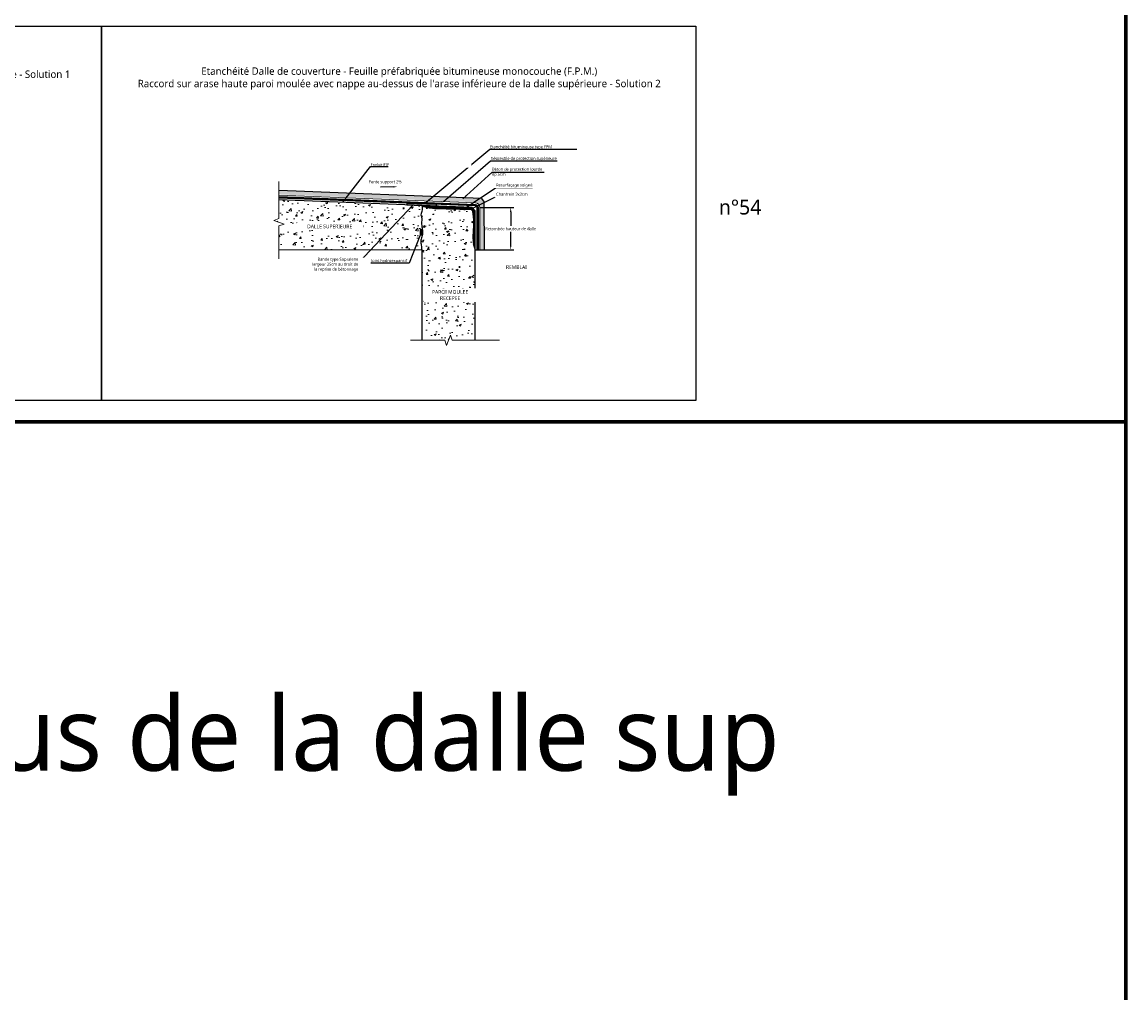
# Model space of a CAD drawing. Header units: millimetres. Extents: x -3314 to 21255525, y -15000 to 1735000.
# Tile 60 of 109: x 23230 to 23973, y 9164 to 9818. Entities that reach past the tile are written whole.
import ezdxf
from ezdxf import colors
from ezdxf.entities.mleader import LeaderData, LeaderLine
from ezdxf.math import Vec2, Vec3

# ---------------------------------------------------------------- set-up
doc = ezdxf.new("R2010")
doc.units = ezdxf.units.MM
doc.linetypes.add('CACHE', pattern=[0.375, 0.25, -0.125])
doc.linetypes.add('CONTINU', pattern=[0])
for name, color, linetype, lineweight in [('Dessin_AXE', 8, 'Continuous', 5), ('Dessin_HACHURES', 253, 'Continuous', 9), ('Matériel_Joint Hydroexpansif', 140, 'CACHE', 0), ('SYSTEME_FPM_Enduit EIF', 6, 'Continuous', 9), ("SYSTEME_FPM_Feuille Bitume + enduit d'imperméabilisation", 4, 'Continuous', 9), ('SYSTEME_FPM_GEOTEXTILE de protection', 3, 'ISOLATION', 5)]:
    doc.layers.add(name, color=color, linetype=linetype, lineweight=lineweight)
for name, color, linetype in [('Dessin_CONTOURS BETON', 7, 'Continuous'), ('Dessin_COTATIONS', 7, 'Continuous'), ('Dessin_TEXTES', 7, 'CONTINU'), ('Matériel_Bande de pontage', 40, 'Continuous')]:
    doc.layers.add(name, color=color, linetype=linetype)
doc.layers.add('GEN-_-FMULT', color=210, linetype='Continuous', plot=False)
doc.styles.add('Arial', font='segoeui.ttf')
doc.styles.add('txt-moyen', font='segoeui.ttf')
doc.linetypes.add('ISOLATION', pattern='A,0.0001,-0.1,[134,ltypeshp.shx,S=0.1,R=0,X=-0.1,Y=0],-0.2,[134,ltypeshp.shx,S=0.1,R=180,X=0.1,Y=0],-0.1', length=0.4001)
doc.dimstyles.new('1000F2', dxfattribs={"dimscale": 10, "dimtxt": 0.25, "dimasz": 0.3, "dimexe": 0.2, "dimexo": 0, "dimgap": 0.1, "dimtad": 1, "dimzin": 0, "dimdsep": 46, "dimtxsty": 'txt-moyen', "dimcen": 0.1, "dimclrd": 256, "dimclre": 256, "dimclrt": 256, "dimazin": 0, "dimtfac": 1, "dimtmove": 2, "dimatfit": 3, "dimfxl": 1, "dimtolj": 1, "dimtzin": 0, "dimlwd": -1, "dimlwe": -1, "dimarcsym": 0})

# ---------------------------------------------------------------- blocks, each defined once
blk = doc.blocks.new('*D125')
at = {"layer": 'Defpoints', "color": 0, "transparency": 16777216}
for p in [(23535.84, 9692.86), (23537.14, 9664.36), (23558.93, 9664.36)]:
    blk.add_point(p, dxfattribs=at)
at = {"layer": 'Dessin_COTATIONS', "transparency": 16777216}
for p, q in [((23537.84, 9692.86), (23560.93, 9692.86)), ((23558.93, 9689.86), (23558.93, 9680.63)), ((23558.93, 9667.36), (23558.93, 9676.59)), ((23539.14, 9664.36), (23560.93, 9664.36))]:
    blk.add_line(p, q, dxfattribs=at)
for points in [[(23559.43, 9689.86), (23558.43, 9689.86), (23558.93, 9692.86)], [(23558.43, 9667.36), (23559.43, 9667.36), (23558.93, 9664.36)]]:
    blk.add_solid(points, dxfattribs=at)
at = {"layer": 'Dessin_COTATIONS', "transparency": 16777216, "insert": (23558.93, 9678.61), "char_height": 2, "attachment_point": 5, "rotation": 359.9999, "style": 'txt-moyen'}
blk.add_mtext('\\A1;Retombée hauteur de dalle', dxfattribs=at)

msp = doc.modelspace()

# ---------------------------------------------------------------- hatches: boundary and pattern name
at = {"layer": 'Dessin_HACHURES', "linetype": 'CONTINU'}
h = msp.add_hatch(dxfattribs=at)
h.set_pattern_fill('AR-CONC', color=256, scale=2)
h.set_pattern_definition([(50, (24961.192, 7879.22), (14.345204, -1.25504), [1.5, -16.5]), (355, (24961.192, 7879.22), (-2.77503, 15.04384), [1.2, -13.2]), (100.45144, (24962.387, 7879.116), (11.57018, 13.7888), [1.2748, -14.02284]), (46.1842, (24961.192, 7883.22), (21.34483, -3.31039), [2.25, -24.75]), (96.6356, (24962.97, 7882.944), (18.69324, 19.48237), [1.9122, -21.03428]), (351.1842, (24961.192, 7883.22), (18.69324, 19.48237), [1.8, -19.8]), (21, (24963.192, 7882.22), (11.93814, -8.05238), [1.5, -16.5]), (326, (24963.192, 7882.22), (4.86631, 14.503), [1.2, -13.2]), (71.45144, (24964.187, 7881.549), (16.80445, 6.45062), [1.2748, -14.02284]), (37.5, (24961.192, 7879.22), (0.243197, 6.657877), [0, -13.04, 0, -13.4, 0, -13.25]), (7.5, (24961.192, 7879.22), (5.26139, 7.888234), [0, -7.64, 0, -12.74, 0, -5.05]), (327.5, (24956.732, 7879.22), (10.676449, -0.451097), [0, -5, 0, -15.6, 0, -20.7]), (317.5, (24954.732, 7879.22), (11.663723, 2.0021), [0, -6.5, 0, -10.36, 0, -14.7])])
h.paths.add_polyline_path([(23402.9069, 9698.0818), (23402.9156, 9685.4754), (23399.4821, 9684.2231), (23406.3524, 9681.7277), (23402.9189, 9680.4754), (23402.9296, 9664.2698), (23499.0396, 9664.3334, 0.33866987), (23500.6544, 9663.8957, -0.23295625), (23503.0583, 9663.7289, 0.286622), (23505.1951, 9663.7956, -0.146599), (23508.2334, 9664.7301, 0.04621957), (23509.5689, 9664.8636, -0.12568154), (23512.4402, 9664.6967, 0.02299177), (23515.0988, 9663.9834), (23515.0988, 9665.3962), (23518.8042, 9665.3962), (23518.8042, 9663.9594, -0.02488019), (23521.4548, 9664.3334, -0.04523011), (23524.9605, 9664.3334, 0.15091391), (23528.7626, 9665.1405, 0.23193657), (23535.0396, 9664.3334), (23535.0396, 9690.6082), (23533.0767, 9692.9357)])
h.paths.add_polyline_path([(23451.5501, 9678.0849), (23487.5426, 9678.0849), (23487.5426, 9683.2366), (23451.5501, 9683.2366)], flags=24)
at = {"layer": 'Dessin_HACHURES'}
h = msp.add_hatch(dxfattribs=at)
h.set_pattern_fill('ANSI31', color=256, scale=0.2)
h.set_pattern_definition([(45, (26754.7122, 2363.8008), (-0.449012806, 0.449012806), [])])
edge = h.paths.add_edge_path()
edge.add_line((23533.0767, 9692.9357), (23499.0396, 9694.2813))
edge.add_spline(control_points=[(23499.0396, 9694.2813), (23500.0076, 9693.8324), (23503.6132, 9692.1603), (23509.9604, 9692.4127), (23516.8936, 9691.933), (23523.4519, 9692.1308), (23528.1307, 9691.4441), (23533.0393, 9692.1065), (23533.5092, 9688.3663), (23533.9543, 9684.6388), (23533.6943, 9679.9942), (23534.2, 9673.2517), (23532.6468, 9667.4636), (23535.0396, 9664.3572)], knot_values=[0, 0, 0, 0, 3.17964539, 11.84363252, 18.40381132, 24.29281697, 31.02543003, 33.97865668, 36.26986291, 40.54348911, 46.06300233, 49.80242146, 61.20326169, 61.20326169, 61.20326169, 61.20326169], degree=3, periodic=0)
edge.add_line((23535.0396, 9664.3572), (23535.0396, 9690.6082))
edge.add_line((23535.0396, 9690.6082), (23533.0767, 9692.9357))
h = msp.add_hatch(dxfattribs=at)
h.set_pattern_fill('AR-CONC', color=256, scale=2)
h.set_pattern_definition([(50, (24961.192, 7092.854), (14.345204, -1.255043), [1.5, -16.5]), (355, (24961.192, 7092.854), (-2.77503, 15.04384), [1.2, -13.2]), (100.45144, (24962.387, 7092.75), (11.57018, 13.7888), [1.274804, -14.02284]), (46.1842, (24961.192, 7096.854), (21.34483, -3.31039), [2.25, -24.75]), (96.6356, (24962.97, 7096.578), (18.69324, 19.48237), [1.9122, -21.03428]), (351.1842, (24961.192, 7096.854), (18.69324, 19.48237), [1.8, -19.8]), (21, (24963.192, 7095.854), (11.93814, -8.05238), [1.5, -16.5]), (326, (24963.192, 7095.854), (4.86631, 14.503), [1.2, -13.2]), (71.45144, (24964.187, 7095.183), (16.80445, 6.45062), [1.274804, -14.02284]), (37.5, (24961.192, 7092.854), (0.243197, 6.657877), [0, -13.04, 0, -13.4, 0, -13.25]), (7.5, (24961.192, 7092.854), (5.26139, 7.888234), [0, -7.64, 0, -12.74, 0, -5.05]), (327.5, (24956.732, 7092.854), (10.676449, -0.451097), [0, -5, 0, -15.6, 0, -20.7]), (317.5, (24954.732, 7092.854), (11.663723, 2.0021), [0, -6.5, 0, -10.36, 0, -14.7])])
edge = h.paths.add_edge_path()
edge.add_spline(control_points=[(23535.0396, 9644.0691), (23534.7621, 9644.3931), (23533.9854, 9645.3), (23534.0843, 9647.8261), (23533.5458, 9650.6532), (23534.0864, 9654.2183), (23532.7573, 9658.4804), (23533.0721, 9661.9144), (23533.2606, 9663.9703)], knot_values=[0, 0, 0, 0, 1.24786526, 3.49301499, 7.130824, 9.9806375, 14.09112949, 20.22383401, 20.22383401, 20.22383401, 20.22383401], degree=3, periodic=0)
edge.add_arc((23532.7242, 9671.1388), 7.1885, 243.6586245, 274.2795136, ccw=False)
edge.add_arc((23528.6747, 9662.96), 1.9379, 63.6586245, 111.4699059)
edge.add_arc((23525.555, 9670.892), 6.5855, 264.8205413, 291.4699059, ccw=False)
edge.add_arc((23523.2076, 9644.996), 19.4166, 84.8205413, 95.1794587)
edge.add_arc((23523.8845, 9637.5291), 26.9141, 95.1794587, 101.5768081)
edge.add_arc((23516.9976, 9671.1486), 7.4035, 258.4231919, 281.5768081, ccw=False)
edge.add_arc((23521.5216, 9693.2335), 29.9469, 257.7962669, 258.4231919, ccw=False)
edge.add_line((23515.1912, 9663.9633), (23515.0988, 9663.9633))
edge.add_line((23515.0988, 9663.9633), (23515.0988, 9663.9834))
edge.add_arc((23521.5216, 9693.2335), 29.9469, 252.3470212, 257.6154186, ccw=False)
edge.add_arc((23510.6778, 9659.1588), 5.8115, 72.3470212, 101.0008688)
edge.add_arc((23508.1806, 9672.005), 7.2752, 270.4156575, 281.0008688, ccw=False)
edge.add_arc((23508.2735, 9659.1929), 5.5373, 90.4156575, 123.7760417)
edge.add_arc((23504.0733, 9665.4729), 2.0179, 239.8021725, 303.7760417, ccw=False)
edge.add_arc((23501.687, 9661.3725), 2.7263, 59.8021725, 112.2562968)
edge.add_arc((23500.133, 9665.1699), 1.3767, 217.4175305, 292.2562968, ccw=False)
edge.add_line((23499.0396, 9664.3334), (23499.0396, 9603.543))
edge.add_line((23499.0396, 9603.543), (23514.5396, 9603.543))
edge.add_line((23514.5396, 9603.543), (23515.7896, 9600.1087))
edge.add_line((23515.7896, 9600.1087), (23518.2896, 9606.9774))
edge.add_line((23518.2896, 9606.9774), (23519.5396, 9603.543))
edge.add_line((23519.5396, 9603.543), (23535.0396, 9603.543))
edge.add_line((23535.0396, 9603.543), (23535.0396, 9644.0691))
h.paths.add_polyline_path([(23502.8133, 9625.0074), (23533.5619, 9625.0074), (23533.5619, 9642.7462), (23502.8133, 9642.7462)], flags=24)
at = {"layer": 'Matériel_Bande de pontage', "linetype": 'ByBlock'}
h = msp.add_hatch(color=256, dxfattribs=at)
h.dxf.hatch_style = 1
h.paths.add_polyline_path([(23509.0713, 9694.8855), (23489.0869, 9695.6756), (23489.0474, 9694.6764), (23509.0317, 9693.8863)])
at = {"layer": 'Matériel_Joint Hydroexpansif', "linetype": 'CONTINU'}
h = msp.add_hatch(color=256, dxfattribs=at)
h.dxf.hatch_style = 1
h.paths.add_polyline_path([(23497.9767, 9678.046), (23497.9767, 9674.3406), (23499.3895, 9674.3406, 0.0007891), (23499.4097, 9674.433), (23499.4097, 9678.046)])

# ---------------------------------------------------------------- linework, layer by layer
at = {"layer": 'Defpoints', "lineweight": 70}
for p, q in [((23973.133, 12488.9435), (23973.133, 6946.8992)), ((21311.8084, 9548.6569), (23973.133, 9548.6569))]:
    msp.add_line(p, q, dxfattribs=at)
at = {"layer": 'Defpoints', "linetype": 'Continuous'}
msp.add_lwpolyline([(22883.5196, 9814.9595), (23283.5196, 9814.9595), (23283.5196, 9562.9595), (22883.5196, 9562.9595)], close=True, dxfattribs=at)
at = {"layer": 'Dessin_AXE', "flags": 128}
for points in [[(23402.8983, 9710.4373), (23402.9156, 9685.4754), (23399.4821, 9684.2231), (23406.3524, 9681.7277), (23402.9189, 9680.4754), (23402.9336, 9658.3514)], [(23551.2813, 9603.543), (23519.5396, 9603.543), (23518.2896, 9606.9774), (23515.7896, 9600.1087), (23514.5396, 9603.543), (23491.4557, 9603.543)]]:
    msp.add_lwpolyline(points, dxfattribs=at)
at = {"layer": 'Dessin_CONTOURS BETON'}
for p, q in [((23539.1697, 9698.8357), (23541.1326, 9696.5081)), ((23533.0767, 9692.9357), (23535.0396, 9690.6082))]:
    msp.add_line(p, q, dxfattribs=at)
at = {"layer": 'Dessin_CONTOURS BETON', "flags": 128}
for points in [[(23539.1697, 9698.8357), (23402.983, 9704.2216), (23402.983, 9704.2216)], [(23533.0767, 9692.9357), (23402.9296, 9698.0809)], [(23533.0767, 9692.9357), (23402.9317, 9698.0808), (23402.9317, 9698.0808)], [(23541.1993, 9664.3612), (23541.1326, 9696.5081)], [(23535.0396, 9603.543), (23535.0396, 9690.6082)], [(23535.0396, 9603.543), (23535.0396, 9603.543), (23535.0396, 9690.6082)], [(23499.0396, 9664.3334), (23402.9296, 9664.2698)], [(23499.0396, 9664.3334), (23499.0396, 9603.543)]]:
    msp.add_lwpolyline(points, dxfattribs=at)
msp.add_lwpolyline([(23499.0396, 9694.2813, -0.19950514), (23498.6762, 9688.7764, 0.21169607), (23498.6095, 9687.2072, -0.11680671), (23499.0396, 9684.2023, 0.04523011), (23499.0396, 9680.6966, 0.02792095), (23499.4772, 9677.7251, -0.10137182), (23499.4772, 9674.7536, -0.02651851), (23498.6762, 9671.682, 0.12568154), (23498.5094, 9668.8107, -0.04621957), (23498.6429, 9667.4752, -0.02761216), (23499.0396, 9664.3334), (23499.0396, 9658.2814), (23499.0396, 9603.543)], format="xyb", dxfattribs=at)
at = {"layer": 'Dessin_CONTOURS BETON', "linetype": 'ByBlock'}
msp.add_lwpolyline([(23535.0593, 9664.3586), (23535.0593, 9664.3586), (23535.0593, 9664.3586), (23541.1993, 9664.3586)], dxfattribs=at)
at = {"layer": 'Dessin_CONTOURS BETON'}
msp.add_open_spline([(23499.0396, 9694.2813), (23500.0076, 9693.8324), (23503.6132, 9692.1603), (23509.9604, 9692.4127), (23516.8937, 9691.933), (23523.4516, 9692.1307), (23528.1317, 9691.4443), (23533.0379, 9692.1063), (23533.5146, 9688.3674), (23533.9078, 9684.629), (23533.8794, 9677.998), (23532.9995, 9671.0331), (23534.4981, 9666.1291), (23535.0396, 9664.3572)], degree=3, knots=[0, 0, 0, 0, 3.17964539, 11.84363252, 18.40381132, 24.29281697, 31.02543003, 33.97865668, 36.26986291, 40.54348911, 46.06300233, 55.80191452, 61.31171059, 61.31171059, 61.31171059, 61.31171059], dxfattribs=at)
at = {"layer": 'Matériel_Bande de pontage', "linetype": 'ByBlock', "ltscale": 10}
for p, q in [((23509.0317, 9693.8863), (23489.0474, 9694.6764)), ((23509.0713, 9694.8855), (23489.0869, 9695.6756))]:
    msp.add_line(p, q, dxfattribs=at)
at = {"layer": 'Matériel_Bande de pontage', "linetype": 'ByBlock'}
msp.add_lwpolyline([(23489.0869, 9695.6756), (23489.0474, 9694.6764), (23509.0317, 9693.8863), (23509.0713, 9694.8855), (23489.0869, 9695.6756)], dxfattribs=at)
at = {"layer": 'Matériel_Joint Hydroexpansif', "linetype": 'CONTINU'}
msp.add_lwpolyline([(23497.9767, 9674.3406), (23497.9767, 9678.046), (23499.4097, 9678.046), (23499.4097, 9674.3406)], close=True, dxfattribs=at)
at = {"layer": 'SYSTEME_FPM_Enduit EIF', "ltscale": 0.1, "const_width": 0.2}
for points in [[(23489.0474, 9694.6764), (23402.9069, 9698.0818)], [(23535.0396, 9664.3572), (23535.0396, 9690.6082), (23533.0767, 9692.9357), (23509.0317, 9693.8863)]]:
    msp.add_lwpolyline(points, dxfattribs=at)

# ---------------------------------------------------------------- texts
at = {"layer": 'Dessin_TEXTES', "style": 'Arial'}
msp.add_text('n°54', height=10, dxfattribs=at).set_placement((23699.08, 9688.17))
at = {"layer": 'Dessin_TEXTES', "char_height": 2, "style": 'txt-moyen', "bg_fill": 2}
for s, insert, width, attachment_point in [('Etanchéité bitumineuse type FPM', (23544.961, 9732.0794), 67.029281, 7), ('Géotextile de protection supérieure', (23545.404, 9724.2517), 67.029281, 7), ('Béton de protection lourde ép.5cm', (23546.3525, 9716.6287), 39.253001, 4), ('Pente support 2%', (23463.2456, 9708.5538), 50.271961, 7), ('Bande type Sopralene\\Plargeur 25cm au droit de \\Pla reprise de bétonnage', (23456.3038, 9654.3968), 39.253001, 6)]:
    msp.add_mtext(s, dxfattribs=dict(at, insert=insert, width=width, attachment_point=attachment_point))
at = {"layer": 'Dessin_TEXTES', "insert": (23562.7811, 9652.7364), "char_height": 2.5, "width": 33.47662, "attachment_point": 5, "style": 'txt-moyen', "bg_fill": 3, "box_fill_scale": 1.5, "bg_fill_color": 9, "bg_fill_true_color": 13158600, "bg_fill_transparency": 16137228}
msp.add_mtext('REMBLAI', dxfattribs=at)
at = {"layer": 'Dessin_TEXTES', "insert": (22720, 9363.85), "char_height": 50, "width": 1200.757526, "attachment_point": 1, "style": 'Arial'}
msp.add_mtext('Nappe en dessous de la dalle sup', dxfattribs=at)
at = {"layer": 'GEN-_-FMULT', "char_height": 5, "width": 406, "attachment_point": 2, "style": 'Arial'}
for s, insert in [("Etanchéité Dalle de couverture - Feuille préfabriquée bitumineuse monocouche (F.P.M.) \\PRaccord sur arase haute paroi moulée avec nappe au-dessus de l'arase inférieure de la dalle supérieure - Solution 1", (23086.4292, 9793.4304)), ("Etanchéité Dalle de couverture - Feuille préfabriquée bitumineuse monocouche (F.P.M.) \\PRaccord sur arase haute paroi moulée avec nappe au-dessus de l'arase inférieure de la dalle supérieure - Solution 2", (23483.9075, 9787.1774))]:
    msp.add_mtext(s, dxfattribs=dict(at, insert=insert))

# ---------------------------------------------------------------- dimensions: what is measured, and where the dimension line sits
at = {"layer": 'Dessin_COTATIONS'}
dim = msp.add_linear_dim(base=(23558.9289, 9664.3586), p1=(23535.8395, 9692.8581), p2=(23537.1396, 9664.3586), angle=90, text='Retombée hauteur de dalle', dimstyle='1000F2', override={"dimtxt": 0.2, "dimexo": 0.2, "dimtad": 0, "dimtxsty": 'txt-moyen', "dimtfill": 0, "dimtfillclr": 0}, dxfattribs=at)
dim.commit()
dim.dimension.update_dxf_attribs({"geometry": '*D125', "text_midpoint": (23558.9289, 9678.6084), "text_rotation": 359.9999})

# ---------------------------------------------------------------- leaders
at = {"layer": 'Dessin_TEXTES'}
msp.add_leader([(23533.5128, 9692.4186), (23549.0729, 9700.3544), (23570.2386, 9700.3544)], dimstyle='1000F2', override={"dimgap": 0.1, "dimtad": 0}, dxfattribs=at)

# ---------------------------------------------------------------- next in the draw order: texts
at = {"layer": 'Dessin_TEXTES', "char_height": 2.5, "attachment_point": 5, "style": 'txt-moyen', "bg_fill": 3, "box_fill_scale": 1.5, "bg_fill_color": 9, "bg_fill_true_color": 13158600, "bg_fill_transparency": 0}
for s, insert, width in [('DALLE SUPERIEURE', (23437.0599, 9680.1487), 42.520928), ('PAROI MOULEE \\PRECEPEE', (23518.1288, 9633.9382), 32.448793)]:
    msp.add_mtext(s, dxfattribs=dict(at, insert=insert, width=width))

# ---------------------------------------------------------------- next in the draw order: leaders
at = {"layer": 'Dessin_TEXTES'}
for points in [[(23501.8304, 9696.2926), (23544.961, 9732.0794), (23603.5118, 9732.0794)], [(23513.7459, 9696.8605), (23545.404, 9724.2517), (23590.231, 9724.2517)], [(23526.6857, 9698.7421), (23546.3525, 9716.6287), (23581.4683, 9716.6287)]]:
    msp.add_leader(points, dimstyle='1000F2', override={"dimgap": 0.1, "dimtad": 0}, dxfattribs=at)
at = {"layer": 'Dessin_TEXTES', "linetype": 'CONTINU', "lineweight": 9}
ml = msp.add_multileader_mtext('Standard', dxfattribs=at)
ml.set_content('', color=256, style='txt-moyen')
ml.set_leader_properties(linetype='ByLayer', lineweight=-1)
ml.build(insert=Vec2(0, 0))
ml.multileader.update_dxf_attribs({"text_left_attachment_type": 6, "text_right_attachment_type": 6, "dogleg_length": 0, "arrow_head_size": 3})
ctx = ml.context
ctx.base_point, ctx.char_height, ctx.arrow_head_size, ctx.landing_gap_size, ctx.plane_origin = Vec3(23471.2931, 9707.0834), 2.5, 3, 0, Vec3(23429.1313, 9711.4259)
ctx.left_attachment, ctx.right_attachment, ctx.text_align_type = 6, 6, 2
notes = []
notes.append((ctx, [(0, (1, 1, 0), (23471.2931, 9706.5834), (-1, 0), 0, [(0, [(23482.7112, 9706.8612)], 0, [])])]))
ctx.mtext.insert, ctx.mtext.alignment, ctx.mtext.flow_direction = Vec3(23471.2931, 9709.5834), 3, 5
for ctx, leaders in notes:
    for number, flags, end, landing, length, lines in leaders:
        leader = LeaderData()
        leader.index, (leader.has_last_leader_line, leader.has_dogleg_vector, leader.attachment_direction) = number, flags
        leader.last_leader_point, leader.dogleg_vector, leader.dogleg_length = Vec3(end), Vec3(landing), length
        for number, points, colour, breaks in lines:
            line = LeaderLine()
            line.index, line.vertices, line.color, line.breaks = number, Vec3.list(points), colors.encode_raw_color(colour), breaks
            leader.lines.append(line)
        ctx.leaders.append(leader)

# ---------------------------------------------------------------- next in the draw order: hatches: boundary and pattern name
at = {"layer": 'Dessin_HACHURES', "linetype": 'CONTINU'}
h = msp.add_hatch(dxfattribs=at)
h.set_pattern_fill('AR-CONC', color=256, scale=0.5)
h.set_pattern_definition([(50, (24961.192, 7907.745), (3.586301, -0.3137607), [0.375, -4.125]), (355, (24961.192, 7907.745), (-0.6937567, 3.7609607), [0.3, -3.3]), (100.45144, (24961.4908, 7907.7188), (2.892544, 3.4472), [0.318701, -3.5057106]), (46.1842, (24961.192, 7908.745), (5.336207, -0.827596), [0.5625, -6.1875]), (96.63564, (24961.6366, 7908.676), (4.67331, 4.870593), [0.478052, -5.258569]), (351.18416, (24961.192, 7908.745), (4.67331, 4.870593), [0.45, -4.95]), (21, (24961.692, 7908.495), (2.9845353, -2.0130945), [0.375, -4.125]), (326, (24961.692, 7908.495), (1.2165767, 3.62575), [0.3, -3.3]), (71.45144, (24961.9406, 7908.3272), (4.201112, 1.612656), [0.318701, -3.5057106]), (37.5, (24961.1919, 7907.745), (0.0607993, 1.6644693), [0, -3.26, 0, -3.35, 0, -3.3125]), (7.5, (24961.192, 7907.745), (1.3153477, 1.9720586), [0, -1.91, 0, -3.185, 0, -1.2625]), (327.5, (24960.0769, 7907.745), (2.6691122, -0.11277436), [0, -1.25, 0, -3.9, 0, -5.175]), (317.5, (24959.577, 7907.745), (2.9159308, 0.500525), [0, -1.625, 0, -2.59, 0, -3.675])])
h.paths.add_polyline_path([(23539.1697, 9698.8357), (23402.983, 9704.2216), (23402.9296, 9701.6837), (23536.6297, 9696.3583), (23538.5926, 9694.0307), (23538.2396, 9664.3593), (23540.455, 9664.3612), (23541.9437, 9664.3612), (23541.1993, 9664.3586), (23541.1326, 9696.5081)])

# ---------------------------------------------------------------- next in the draw order: linework, layer by layer
at = {"layer": "SYSTEME_FPM_Feuille Bitume + enduit d'imperméabilisation", "ltscale": 0.1, "const_width": 1}
msp.add_lwpolyline([(23536.6396, 9664.3582), (23536.6396, 9692.8581, 0.40268734), (23535.1028, 9694.4569), (23402.9296, 9699.6821)], format="xyb", dxfattribs=at)
at = {"layer": "SYSTEME_FPM_Feuille Bitume + enduit d'imperméabilisation", "linetype": 'Continuous', "ltscale": 10}
for points in [[(23536.1396, 9664.3579), (23536.1396, 9692.8581, 0.40268734), (23535.083, 9693.9573), (23402.9099, 9699.1825)], [(23537.1396, 9664.3586), (23537.1396, 9692.8581, 0.40268734), (23535.1225, 9694.9565), (23402.9494, 9700.1818)]]:
    msp.add_lwpolyline(points, format="xyb", dxfattribs=at)
at = {"layer": 'SYSTEME_FPM_GEOTEXTILE de protection', "flags": 128}
msp.add_lwpolyline([(23538.2396, 9664.3593), (23538.2396, 9692.8581, 0.40268734), (23535.166, 9696.0557), (23402.9296, 9701.2834)], format="xyb", dxfattribs=at)

# ---------------------------------------------------------------- next in the draw order: texts
at = {"layer": 'Dessin_TEXTES', "insert": (23549.0729, 9700.8026), "char_height": 2, "width": 67.029281, "attachment_point": 7, "style": 'txt-moyen', "bg_fill": 2}
msp.add_mtext('Chanfrein 3x3cm', dxfattribs=at)

# ---------------------------------------------------------------- next in the draw order: leaders
at = {"layer": 'Dessin_TEXTES'}
msp.add_leader([(23493.1496, 9694.5321), (23456.8633, 9656.1183), (23426.8265, 9656.1183)], dimstyle='1000F2', override={"dimgap": 0.1, "dimtad": 0}, dxfattribs=at)

# ---------------------------------------------------------------- next in the draw order: texts
at = {"layer": 'Dessin_TEXTES', "insert": (23489.1552, 9655.4791), "char_height": 2, "width": 67.029281, "attachment_point": 9, "style": 'txt-moyen', "bg_fill": 2}
msp.add_mtext('Joint hydroexpansif', dxfattribs=at)

# ---------------------------------------------------------------- next in the draw order: leaders
at = {"layer": 'Dessin_TEXTES'}
msp.add_leader([(23528.0288, 9692.4365), (23549.0729, 9706.359), (23573.6774, 9706.359)], dimstyle='1000F2', override={"dimgap": 0.1, "dimtad": 0}, dxfattribs=at)

# ---------------------------------------------------------------- next in the draw order: texts
at = {"layer": 'Dessin_TEXTES', "insert": (23549.0729, 9706.359), "char_height": 2, "width": 67.029281, "attachment_point": 7, "style": 'txt-moyen', "bg_fill": 2}
msp.add_mtext('Resurfaçage soigné', dxfattribs=at)

# ---------------------------------------------------------------- next in the draw order: leaders
at = {"layer": 'Dessin_TEXTES'}
msp.add_leader([(23497.9767, 9674.3406), (23490.4978, 9655.4791), (23464.734, 9655.4791)], dimstyle='1000F2', override={"dimgap": 0.1, "dimtad": 0}, dxfattribs=at)

# ---------------------------------------------------------------- next in the draw order: linework, layer by layer
at = {"layer": 'Defpoints', "linetype": 'Continuous'}
msp.add_lwpolyline([(23283.5196, 9814.9595), (23683.5196, 9814.9595), (23683.5196, 9562.9595), (23283.5196, 9562.9595)], close=True, dxfattribs=at)

# ---------------------------------------------------------------- next in the draw order: texts
at = {"layer": 'Dessin_TEXTES', "insert": (23464.5078, 9720.5659), "char_height": 2, "width": 67.029281, "attachment_point": 7, "style": 'txt-moyen', "bg_fill": 2}
msp.add_mtext('Enduit EIF', dxfattribs=at)

# ---------------------------------------------------------------- next in the draw order: leaders
at = {"layer": 'Dessin_TEXTES'}
msp.add_leader([(23445.9771, 9696.3791), (23464.5078, 9720.5659), (23476.5138, 9720.4659)], dimstyle='1000F2', override={"dimgap": 0.1, "dimtad": 0}, dxfattribs=at)

doc.saveas('drawing.dxf')
